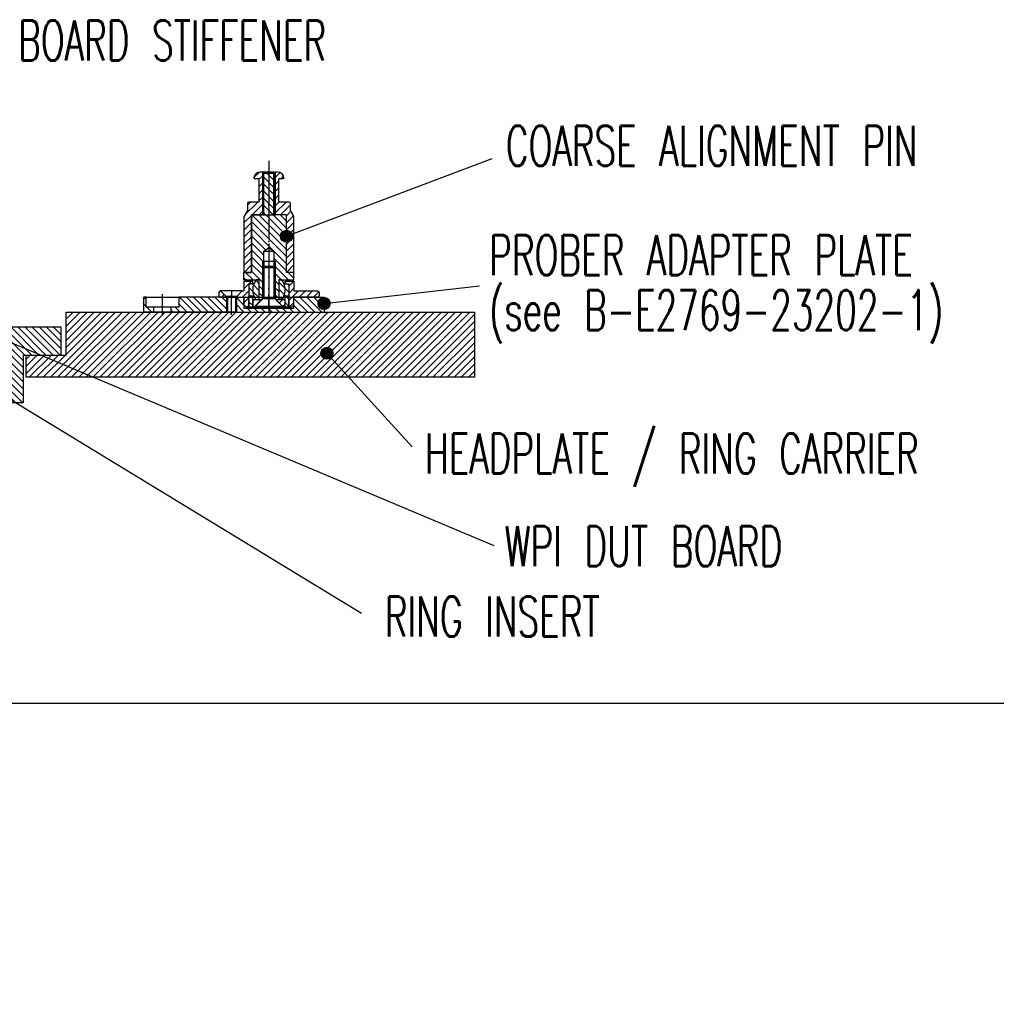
# Model space of a CAD drawing. Extents: x -1763 to 4575, y -3429 to 1051.
# Tile 11 of 80: x 193 to 583, y -2740 to -2347. Entities that reach past the tile are written whole.
import ezdxf

# ---------------------------------------------------------------- set-up
doc = ezdxf.new("R2010")
doc.units = 0
doc.linetypes.add('DASHED', pattern=[15, 7, -8])
doc.linetypes.add('DOT_CENTER', pattern=[14, 12, -1, 0, -1])
doc.layers.add('1', color=7, linetype='CONTINUOUS')
doc.styles.add('CONVERTER_1', font='txt.shx', dxfattribs={"width": 0.63})
doc.dimstyles.get("Standard").update_dxf_attribs({"dimtxt": 0.18, "dimasz": 0.18, "dimexe": 0.18, "dimexo": 0.0625, "dimgap": 0.09, "dimtad": 0, "dimtih": 1, "dimtoh": 1, "dimdec": 4, "dimzin": 0, "dimtxsty": 'STANDARD', "dimcen": 0.09, "dimazin": 3, "dimtfac": 1, "dimtdec": 4, "dimtofl": 0, "dimtmove": 0, "dimatfit": 3, "dimtolj": 1, "dimtzin": 0})
pattern_1 = [(135, (0, 0), (-1.4142136, -1.4142136), [])]
pattern_2 = [(-45, (0, 0), (1.4142136, 1.4142136), [])]
pattern_3 = [(45, (2e-11, 369.065), (-1.4142136, 1.4142136), [])]
pattern_4 = [(45, (2e-11, -1113.895), (-1.4142136, 1.4142136), [])]
pattern_5 = [(135, (2e-11, -1113.895), (-1.4142136, -1.4142136), [])]
pattern_6 = [(135, (2e-11, -1113.895), (-1.4142136, -1.4142136), [])]
pattern_7 = [(45, (2e-11, -1113.895), (-1.4142136, 1.4142136), [])]
pattern_8 = [(315, (2e-11, -981.8801), (1.4142136, 1.4142136), [])]

# ---------------------------------------------------------------- blocks, each defined once
blk = doc.blocks.new('PIN_IR__145', base_point=(-127.5, -2484.29))
at = {"layer": '1', "color": 6, "linetype": 'DOT_CENTER'}
blk.add_line((-125, -2461.3), (-125, -2489.29), dxfattribs=at)
at = {"layer": '1', "color": 6, "linetype": 'CONTINUOUS'}
for p, q in [((-127.5, -2465.92), (-122.5, -2465.92)), ((-127.5, -2478.92), (-127.5, -2465.92)), ((-122.5, -2465.92), (-122.5, -2478.92)), ((-127, -2480.92), (-127.5, -2478.92)), ((-122.5, -2478.92), (-127.5, -2478.92)), ((-123, -2480.92), (-127, -2480.92)), ((-122.5, -2478.92), (-123, -2480.92))]:
    blk.add_line(p, q, dxfattribs=at)
blk.add_arc((-125, -2468.54), 3.63, 46.3972, 133.6028, dxfattribs=at)
blk = doc.blocks.new('INSERT_RING_TSK__146', base_point=(-152, -2518.75))
at = {"layer": '1', "linetype": 'CONTINUOUS'}
h = blk.add_hatch(dxfattribs=at)
h.set_pattern_fill('USER', scale=2, angle=135, pattern_type=0)
h.set_pattern_definition(pattern_1)
h.paths.add_polyline_path([(-133, -2469.75), (-133, -2473.95), (-127.5, -2473.95), (-127.5, -2480.95), (-125, -2481.95), (-122.5, -2480.95), (-122.5, -2473.95), (-119.5, -2473.95), (-119.5, -2491.75), (-139.5, -2491.75), (-139.5, -2492.75), (-153, -2492.75), (-153, -2495.75), (-147, -2495.75), (-147, -2499.75), (-195, -2499.75), (-195, -2480.85), (-210, -2480.85), (-210, -2469.75)])
h = blk.add_hatch(dxfattribs=at)
h.set_pattern_fill('USER', scale=2, angle=135, pattern_type=0)
h.set_pattern_definition(pattern_1)
h.paths.add_polyline_path([(210, -2469.75), (210, -2480.85), (195, -2480.85), (195, -2499.75), (153, -2499.75), (147, -2499.75), (147, -2495.75), (153, -2495.75), (153, -2492.75), (139.5, -2492.75), (139.5, -2491.75), (127.5, -2491.75), (127.5, -2473.95), (133, -2473.95), (133, -2469.75)])
h = blk.add_hatch(dxfattribs=at)
h.set_pattern_fill('USER', scale=2, angle=135, pattern_type=0)
h.set_pattern_definition(pattern_1)
h.paths.add_polyline_path([(122.5, -2473.95), (119.5, -2473.95), (119.5, -2491.75), (122.5, -2491.75)])
h = blk.add_hatch(dxfattribs=at)
h.set_pattern_fill('USER', scale=2, angle=135, pattern_type=0)
h.set_pattern_definition(pattern_1)
h.paths.add_polyline_path([(123, -2473.95), (122.5, -2473.95), (122.5, -2491.75), (123, -2491.75)])
h = blk.add_hatch(dxfattribs=at)
h.set_pattern_fill('USER', scale=2, angle=135, pattern_type=0)
h.set_pattern_definition(pattern_1)
h.paths.add_polyline_path([(127.5, -2473.95), (127, -2473.95), (127, -2491.75), (127.5, -2491.75)])
at = {"layer": '1', "color": 7, "linetype": 'DOT_CENTER'}
for p, q in [((0, -2455.57), (0, -2520.16)), ((-125, -2491.84), (-125, -2473.23)), ((125, -2473.23), (125, -2491.84)), ((-148, -2489.38), (-148, -2474.99))]:
    blk.add_line(p, q, dxfattribs=at)
at = {"layer": '1', "color": 7, "linetype": 'CONTINUOUS'}
for p, q in [((-210, -2469.75), (-210, -2480.85)), ((-133, -2469.75), (-210, -2469.75)), ((-133, -2473.95), (-133, -2469.75)), ((133, -2469.75), (133, -2473.95)), ((210, -2469.75), (133, -2469.75)), ((210, -2480.85), (210, -2469.75)), ((-127.5, -2473.95), (-133, -2473.95)), ((-127.5, -2473.95), (-122.5, -2473.95)), ((-127.5, -2473.95), (-127.5, -2480.95)), ((-122.5, -2480.95), (-122.5, -2473.95)), ((-119.5, -2473.95), (-122.5, -2473.95)), ((-119.5, -2491.75), (-119.5, -2473.95)), ((122.5, -2473.95), (119.5, -2473.95)), ((119.5, -2473.95), (119.5, -2491.75)), ((123, -2473.95), (122.5, -2473.95)), ((123, -2473.95), (123, -2491.75)), ((127, -2473.95), (123, -2473.95)), ((127.5, -2473.95), (127, -2473.95)), ((127, -2473.95), (127, -2491.75)), ((133, -2473.95), (127.5, -2473.95)), ((-210, -2480.85), (-195, -2480.85)), ((-195, -2480.85), (-195, -2499.75)), ((-122.5, -2480.95), (-127.5, -2480.95)), ((-127.5, -2480.95), (-125, -2481.95)), ((-125, -2481.95), (-122.5, -2480.95)), ((195, -2480.85), (210, -2480.85)), ((195, -2499.75), (195, -2480.85)), ((-153, -2492.75), (-139.5, -2492.75)), ((-153, -2492.75), (-153, -2495.75)), ((-139.5, -2492.75), (-139.5, -2491.75)), ((-119.5, -2491.75), (-139.5, -2491.75)), ((122.5, -2491.75), (119.5, -2491.75)), ((123, -2491.75), (122.5, -2491.75)), ((127, -2491.75), (123, -2491.75)), ((127.5, -2491.75), (127, -2491.75)), ((139.5, -2491.75), (127.5, -2491.75)), ((139.5, -2491.75), (139.5, -2492.75)), ((139.5, -2492.75), (153, -2492.75)), ((153, -2495.75), (153, -2492.75)), ((-153, -2495.75), (-147, -2495.75)), ((-147, -2495.75), (-147, -2499.75)), ((153, -2495.75), (147, -2495.75)), ((147, -2495.75), (147, -2499.75)), ((-195, -2499.75), (-147, -2499.75)), ((147, -2499.75), (153, -2499.75)), ((153, -2499.75), (195, -2499.75))]:
    blk.add_line(p, q, dxfattribs=at)
at = {"layer": '1', "color": 7, "linetype": 'DASHED'}
for p, q in [((122.5, -2473.95), (122.5, -2491.75)), ((127.5, -2473.95), (127.5, -2491.75))]:
    blk.add_line(p, q, dxfattribs=at)
at = {"layer": '1'}
blk.add_blockref('PIN_IR__145', (-127.5, -2484.29), dxfattribs=at)
blk = doc.blocks.new('CATCHPIN__156', base_point=(279.01, -2364.59))
at = {"layer": '1', "linetype": 'CONTINUOUS'}
h = blk.add_hatch(dxfattribs=at)
h.set_pattern_fill('USER', color=1, scale=2, angle=45, pattern_type=0)
h.set_pattern_definition(pattern_3)
edge = h.paths.add_edge_path()
edge.add_line((284.9, -2419.75), (289, -2419.75))
edge.add_line((289, -2419.75), (289, -2410.45))
edge.add_line((289, -2410.45), (287.2, -2410.45))
edge.add_line((287.2, -2410.45), (287, -2410.25))
edge.add_arc((289.5, -2410.25), 2.5, 450, 540, ccw=False)
edge.add_line((289.5, -2407.75), (290.5, -2407.75))
edge.add_line((290.5, -2407.75), (290.5, -2424.85))
edge.add_line((290.5, -2424.85), (286, -2424.85))
edge.add_line((286, -2424.85), (286, -2425.65))
edge.add_line((286, -2425.65), (286, -2447.85))
edge.add_line((286, -2447.85), (283, -2447.85))
edge.add_line((283, -2447.85), (283, -2425.69))
edge.add_arc((283.5, -2425.69), 0.5, 510, 540, ccw=False)
edge.add_line((283.07, -2425.44), (284.4, -2423.13))
edge.add_line((284.4, -2423.13), (284.4, -2420.25))
edge.add_arc((284.9, -2420.25), 0.5, 450, 540, ccw=False)
h = blk.add_hatch(dxfattribs=at)
h.set_pattern_fill('USER', color=1, scale=2, angle=45, pattern_type=0)
h.set_pattern_definition(pattern_3)
edge = h.paths.add_edge_path()
edge.add_line((301.1, -2419.75), (297, -2419.75))
edge.add_line((297, -2419.75), (297, -2410.45))
edge.add_line((297, -2410.45), (298.8, -2410.45))
edge.add_line((298.8, -2410.45), (299, -2410.25))
edge.add_arc((296.5, -2410.25), 2.5, 0, 90)
edge.add_line((296.5, -2407.75), (295.5, -2407.75))
edge.add_line((295.5, -2407.75), (295.5, -2424.85))
edge.add_line((295.5, -2424.85), (300, -2424.85))
edge.add_line((300, -2424.85), (300, -2425.65))
edge.add_line((300, -2425.65), (300, -2447.85))
edge.add_line((300, -2447.85), (303, -2447.85))
edge.add_line((303, -2447.85), (303, -2425.69))
edge.add_arc((302.5, -2425.69), 0.5, 0, 30)
edge.add_line((302.93, -2425.44), (301.6, -2423.13))
edge.add_line((301.6, -2423.13), (301.6, -2420.25))
edge.add_arc((301.1, -2420.25), 0.5, 0, 90)
at = {"layer": '1', "color": 7, "linetype": 'DOT_CENTER'}
for p, q in [((293, -2403.35), (293, -2407.75)), ((293, -2407.75), (293, -2424.28)), ((293, -2436.3), (293, -2447.32))]:
    blk.add_line(p, q, dxfattribs=at)
at = {"layer": '1', "color": 7, "linetype": 'CONTINUOUS'}
for p, q in [((287.2, -2410.45), (287, -2410.25)), ((289, -2410.45), (287.2, -2410.45)), ((289, -2410.45), (289, -2419.75)), ((290.5, -2407.75), (289.5, -2407.75)), ((293, -2407.75), (290.5, -2407.75)), ((290.5, -2424.85), (290.5, -2407.75)), ((293, -2407.75), (295.5, -2407.75)), ((295.5, -2407.75), (295.5, -2424.85)), ((296.5, -2407.75), (295.5, -2407.75)), ((297, -2419.75), (297, -2410.45)), ((298.8, -2410.45), (297, -2410.45)), ((299, -2410.25), (298.8, -2410.45)), ((284.4, -2420.25), (284.4, -2423.13)), ((289, -2419.75), (284.9, -2419.75)), ((289, -2419.75), (289, -2419.75)), ((289, -2419.75), (289, -2419.75)), ((289, -2419.75), (289, -2419.75)), ((289, -2419.75), (289, -2419.75)), ((297, -2419.75), (297, -2419.75)), ((297, -2419.75), (297, -2419.75)), ((297, -2419.75), (297, -2419.75)), ((297, -2419.75), (297, -2419.75)), ((301.1, -2419.75), (297, -2419.75)), ((301.6, -2423.13), (301.6, -2420.25)), ((283, -2425.69), (283, -2447.85)), ((284.4, -2423.13), (283.07, -2425.44)), ((286, -2424.85), (286, -2425.65)), ((290.5, -2424.85), (286, -2424.85)), ((286, -2425.65), (286, -2447.85)), ((300, -2424.85), (295.5, -2424.85)), ((300, -2425.65), (300, -2424.85)), ((300, -2447.85), (300, -2425.65)), ((302.93, -2425.44), (301.6, -2423.13)), ((303, -2447.85), (303, -2425.69)), ((286, -2447.85), (283, -2447.85)), ((303, -2447.85), (300, -2447.85))]:
    blk.add_line(p, q, dxfattribs=at)
for centre, radius, start, end in [((289.5, -2410.25), 2.5, 90, 180), ((296.5, -2410.25), 2.5, 0, 90), ((284.9, -2420.25), 0.5, 90, 180), ((301.1, -2420.25), 0.5, 0, 90), ((283.5, -2425.69), 0.5, 150, 180), ((302.5, -2425.69), 0.5, 0, 30)]:
    blk.add_arc(centre, radius, start, end, dxfattribs=at)
blk = doc.blocks.new('FLANGE_CP__157', base_point=(280.35, -2399.28))
at = {"layer": '1', "linetype": 'CONTINUOUS'}
h = blk.add_hatch(dxfattribs=at)
h.set_pattern_fill('USER', color=6, scale=2, angle=45, pattern_type=0)
h.set_pattern_definition(pattern_4)
h.paths.add_polyline_path([(285, -2452.35), (285, -2461.75), (284, -2461.75), (283, -2460.75), (283, -2457.75), (280.25, -2457.75), (280.25, -2457.35), (282.35, -2455.25), (283, -2455.25), (283, -2451.35), (286.5, -2451.35), (286.5, -2452.35)])
h = blk.add_hatch(dxfattribs=at)
h.set_pattern_fill('USER', color=6, scale=2, angle=45, pattern_type=0)
h.set_pattern_definition(pattern_4)
h.paths.add_polyline_path([(313, -2455.75), (313, -2457.25), (312.5, -2457.75), (303, -2457.75), (303, -2460.75), (302, -2461.75), (301, -2461.75), (301, -2452.35), (299.5, -2452.35), (299.5, -2451.35), (303, -2451.35), (303, -2455.25), (312.5, -2455.25)])
h = blk.add_hatch(dxfattribs=at)
h.set_pattern_fill('USER', color=6, scale=2, angle=45, pattern_type=0)
h.set_pattern_definition(pattern_4)
h.paths.add_polyline_path([(273.65, -2455.25), (275.75, -2457.35), (275.75, -2457.75), (273.5, -2457.75), (273, -2457.25), (273, -2455.75), (273.5, -2455.25)])
at = {"layer": '1', "color": 6, "linetype": 'DOT_CENTER'}
for p, q in [((293, -2449.32), (293, -2463.56)), ((273, -2455.75), (273.5, -2455.25)), ((278, -2455.01), (278, -2458.15))]:
    blk.add_line(p, q, dxfattribs=at)
at = {"layer": '1', "color": 6, "linetype": 'CONTINUOUS'}
for p, q in [((283, -2451.35), (283, -2455.25)), ((283, -2451.35), (286.5, -2451.35)), ((286.5, -2452.35), (285, -2452.35)), ((285, -2452.35), (285, -2461.75)), ((286.5, -2452.35), (286.5, -2451.35)), ((299.5, -2451.35), (303, -2451.35)), ((299.5, -2452.35), (299.5, -2451.35)), ((299.5, -2452.35), (301, -2452.35)), ((301, -2452.35), (301, -2461.75)), ((303, -2451.35), (303, -2455.25)), ((273, -2455.75), (273, -2457.25)), ((273, -2457.25), (273.5, -2457.75)), ((273.65, -2455.25), (273.5, -2455.25)), ((273.5, -2457.75), (275.75, -2457.75)), ((275.75, -2457.35), (273.65, -2455.25)), ((282.35, -2455.25), (273.65, -2455.25)), ((275.75, -2457.75), (275.75, -2457.35)), ((275.75, -2457.35), (280.25, -2457.35)), ((275.75, -2457.75), (280.25, -2457.75)), ((282.35, -2455.25), (280.25, -2457.35)), ((280.25, -2457.35), (280.25, -2457.75)), ((280.25, -2457.75), (283, -2457.75)), ((282.35, -2455.25), (283, -2455.25)), ((283, -2460.75), (283, -2457.75)), ((303, -2455.25), (312.5, -2455.25)), ((303, -2460.75), (303, -2457.75)), ((312.5, -2457.75), (303, -2457.75)), ((313, -2455.75), (312.5, -2455.25)), ((313, -2457.25), (312.5, -2457.75)), ((313, -2455.75), (313, -2457.25)), ((283, -2460.75), (284, -2461.75)), ((284, -2461.75), (285, -2461.75)), ((285, -2461.75), (301, -2461.75)), ((301, -2461.75), (302, -2461.75)), ((303, -2460.75), (302, -2461.75))]:
    blk.add_line(p, q, dxfattribs=at)
blk = doc.blocks.new('BALLHEAD_CP__158', base_point=(285, -2450.15))
at = {"layer": '1', "linetype": 'CONTINUOUS'}
h = blk.add_hatch(dxfattribs=at)
h.set_pattern_fill('USER', color=1, scale=2, angle=135, pattern_type=0)
h.set_pattern_definition(pattern_5)
edge = h.paths.add_edge_path()
edge.add_arc((293, -2454.85), 6.5, 517.3801, 202.6199, ccw=False)
edge.add_line((287, -2452.35), (285.5, -2452.35))
edge.add_line((285.5, -2452.35), (285, -2452.85))
edge.add_line((285, -2452.85), (285, -2456.85))
edge.add_line((285, -2456.85), (285.5, -2457.35))
edge.add_line((285.5, -2457.35), (287, -2457.35))
h = blk.add_hatch(dxfattribs=at)
h.set_pattern_fill('USER', color=1, scale=2, angle=135, pattern_type=0)
h.set_pattern_definition(pattern_5)
edge = h.paths.add_edge_path()
edge.add_line((289, -2458.85), (289, -2450.85))
edge.add_line((289, -2450.85), (287.88, -2450.85))
edge.add_arc((293, -2454.85), 6.5, 142.0201, 157.3801)
edge.add_arc((293, -2454.85), 6.5, 157.3801, -157.3801)
edge.add_arc((293, -2454.85), 6.5, -157.3801, -142.0201)
edge.add_line((287.88, -2458.85), (289, -2458.85))
h = blk.add_hatch(dxfattribs=at)
h.set_pattern_fill('USER', color=1, scale=2, angle=135, pattern_type=0)
h.set_pattern_definition(pattern_5)
edge = h.paths.add_edge_path()
edge.add_arc((293, -2454.85), 6.5, -37.9799, -22.6199)
edge.add_arc((293, -2454.85), 6.5, -22.6199, 22.6199)
edge.add_arc((293, -2454.85), 6.5, 22.6199, 37.9799)
edge.add_line((298.12, -2450.85), (297, -2450.85))
edge.add_line((297, -2450.85), (297, -2458.85))
edge.add_line((297, -2458.85), (298.12, -2458.85))
h = blk.add_hatch(dxfattribs=at)
h.set_pattern_fill('USER', color=1, scale=2, angle=135, pattern_type=0)
h.set_pattern_definition(pattern_5)
edge = h.paths.add_edge_path()
edge.add_line((300.5, -2457.35), (301, -2456.85))
edge.add_line((301, -2456.85), (301, -2452.85))
edge.add_line((301, -2452.85), (300.5, -2452.35))
edge.add_line((300.5, -2452.35), (299, -2452.35))
edge.add_arc((293, -2454.85), 6.5, 337.3801, 382.6199, ccw=False)
edge.add_line((299, -2457.35), (300.5, -2457.35))
at = {"layer": '1', "color": 1, "linetype": 'DOT_CENTER'}
blk.add_line((293, -2450.15), (293, -2459.96), dxfattribs=at)
at = {"layer": '1', "color": 1, "linetype": 'CONTINUOUS'}
for p, q in [((285.5, -2452.35), (285, -2452.85)), ((285, -2452.85), (285, -2456.85)), ((287, -2452.35), (285.5, -2452.35)), ((289, -2450.85), (287.88, -2450.85)), ((289, -2450.85), (289, -2458.85)), ((298.12, -2450.85), (297, -2450.85)), ((297, -2450.85), (297, -2458.85)), ((299, -2452.35), (300.5, -2452.35)), ((300.5, -2452.35), (301, -2452.85)), ((301, -2452.85), (301, -2456.85)), ((285, -2456.85), (285.5, -2457.35)), ((285.5, -2457.35), (287, -2457.35)), ((300.5, -2457.35), (299, -2457.35)), ((301, -2456.85), (300.5, -2457.35)), ((289, -2458.85), (287.88, -2458.85)), ((298.12, -2458.85), (297, -2458.85))]:
    blk.add_line(p, q, dxfattribs=at)
for start, end in [(157.3801, -157.3801), (142.0201, 157.3801), (22.6199, 37.9799), (-22.6199, 22.6199), (-157.3801, -142.0201), (-37.9799, -22.6199)]:
    blk.add_arc((293, -2454.85), 6.5, start, end, dxfattribs=at)
blk = doc.blocks.new('SLEEVE_CP__159', base_point=(292.02, -2410.4))
at = {"layer": '1', "linetype": 'CONTINUOUS'}
h = blk.add_hatch(dxfattribs=at)
h.set_pattern_fill('USER', color=4, scale=2, angle=135, pattern_type=0)
h.set_pattern_definition(pattern_6)
h.paths.add_polyline_path([(286.5, -2461.75), (286.5, -2457.35), (285, -2457.35), (285, -2461.75)])
h = blk.add_hatch(dxfattribs=at)
h.set_pattern_fill('USER', color=4, scale=2, angle=135, pattern_type=0)
h.set_pattern_definition(pattern_6)
h.paths.add_polyline_path([(301, -2461.75), (301, -2457.35), (299.5, -2457.35), (299.5, -2461.75)])
at = {"layer": '1', "color": 4, "linetype": 'CONTINUOUS'}
for p, q in [((286.5, -2457.35), (285, -2457.35)), ((285, -2461.75), (285, -2457.35)), ((287, -2457.35), (286.5, -2457.35)), ((299.5, -2457.35), (299, -2457.35)), ((301, -2457.35), (299.5, -2457.35)), ((301, -2461.75), (301, -2457.35)), ((286.5, -2461.75), (285, -2461.75)), ((299.5, -2461.75), (286.5, -2461.75)), ((301, -2461.75), (299.5, -2461.75))]:
    blk.add_line(p, q, dxfattribs=at)
at = {"layer": '1', "color": 4, "linetype": 'DASHED'}
for p, q in [((286.5, -2461.75), (286.5, -2457.35)), ((299.5, -2461.75), (299.5, -2457.35))]:
    blk.add_line(p, q, dxfattribs=at)
at = {"layer": '1', "color": 1, "linetype": 'DOT_CENTER'}
blk.add_line((293, -2462.7), (293, -2456.79), dxfattribs=at)
blk = doc.blocks.new('WASHER_CP__160', base_point=(292.21, -2430.42))
at = {"layer": '1', "linetype": 'CONTINUOUS'}
h = blk.add_hatch(dxfattribs=at)
h.set_pattern_fill('USER', color=3, scale=2, angle=45, pattern_type=0)
h.set_pattern_definition(pattern_7)
h.paths.add_polyline_path([(289.8, -2459.16), (289.8, -2458.85), (286.6, -2458.85), (286.6, -2461.65), (287.3, -2461.65)])
h = blk.add_hatch(dxfattribs=at)
h.set_pattern_fill('USER', color=3, scale=2, angle=45, pattern_type=0)
h.set_pattern_definition(pattern_7)
h.paths.add_polyline_path([(299.4, -2458.85), (296.2, -2458.85), (296.2, -2459.16), (298.7, -2461.65), (299.4, -2461.65)])
at = {"layer": '1', "color": 3, "linetype": 'CONTINUOUS'}
for p, q in [((286.6, -2458.85), (286.6, -2461.65)), ((289.8, -2458.85), (286.6, -2458.85)), ((286.6, -2461.65), (287.3, -2461.65)), ((289.8, -2459.16), (287.3, -2461.65)), ((287.3, -2461.65), (298.7, -2461.65)), ((289.8, -2458.85), (289.8, -2459.16)), ((289.9, -2458.85), (289.8, -2458.85)), ((296.2, -2458.85), (296, -2458.85)), ((296.2, -2458.85), (296.2, -2459.16)), ((299.4, -2458.85), (296.2, -2458.85)), ((298.7, -2461.65), (296.2, -2459.16)), ((298.7, -2461.65), (299.4, -2461.65)), ((299.4, -2458.85), (299.4, -2461.65))]:
    blk.add_line(p, q, dxfattribs=at)
at = {"layer": '1', "color": 1, "linetype": 'DOT_CENTER'}
blk.add_line((293, -2458.31), (293, -2463.35), dxfattribs=at)
blk = doc.blocks.new('SCREW_CP__161', base_point=(287, -2441.76))
at = {"layer": '1', "color": 7, "linetype": 'DOT_CENTER'}
blk.add_line((293, -2441.26), (293, -2464.06), dxfattribs=at)
at = {"layer": '1', "color": 7, "linetype": 'CONTINUOUS'}
for p, q in [((290.5, -2445.96), (291, -2445.46)), ((295.5, -2445.96), (290.5, -2445.96)), ((290.5, -2445.96), (290.5, -2457.66)), ((291, -2445.46), (291, -2445.96)), ((295, -2445.46), (291, -2445.46)), ((291, -2445.96), (291, -2457.66)), ((295, -2445.46), (295, -2445.96)), ((295.5, -2445.96), (295, -2445.46)), ((295, -2445.96), (295, -2457.66)), ((295.5, -2445.96), (295.5, -2457.66)), ((290.5, -2458.46), (290.5, -2457.66)), ((291, -2458.46), (291, -2457.66)), ((295, -2458.46), (295, -2457.66)), ((295.5, -2457.66), (295.5, -2458.46)), ((287.5, -2461.46), (290.5, -2458.46)), ((298.5, -2461.46), (287.5, -2461.46)), ((291, -2458.46), (290.5, -2458.46)), ((295, -2458.46), (291, -2458.46)), ((295.5, -2458.46), (295, -2458.46)), ((298.5, -2461.46), (295.5, -2458.46))]:
    blk.add_line(p, q, dxfattribs=at)
blk = doc.blocks.new('GUIDE_CP__162', base_point=(285.5, -2414.51))
at = {"layer": '1', "linetype": 'CONTINUOUS'}
h = blk.add_hatch(dxfattribs=at)
h.set_pattern_fill('USER', color=5, scale=2, angle=315, pattern_type=0)
h.set_pattern_definition(pattern_8)
h.paths.add_polyline_path([(295.5, -2408.35), (295.5, -2424.85), (290.5, -2424.85), (290.5, -2408.35)])
h = blk.add_hatch(dxfattribs=at)
h.set_pattern_fill('USER', color=5, scale=2, angle=315, pattern_type=0)
h.set_pattern_definition(pattern_8)
h.paths.add_polyline_path([(300, -2424.85), (300, -2447.85), (303, -2447.85), (303, -2450.85), (297, -2450.85), (297, -2458.85), (296.2, -2458.85), (295.5, -2458.16), (295.5, -2443.95), (295.5, -2443.37), (295, -2443.37), (295, -2443.35), (295, -2439.35), (293, -2437.91), (291, -2439.35), (291, -2443.35), (290.5, -2443.35), (290.5, -2458.16), (289.8, -2458.85), (289, -2458.85), (289, -2450.85), (283, -2450.85), (283, -2447.85), (286, -2447.85), (286, -2424.85), (290.5, -2424.85), (295.5, -2424.85)])
at = {"layer": '1', "color": 5, "linetype": 'CONTINUOUS'}
for p, q in [((291, -2407.85), (290.5, -2408.35)), ((290.5, -2424.85), (290.5, -2408.35)), ((295.5, -2408.35), (290.5, -2408.35)), ((295, -2407.85), (291, -2407.85)), ((291, -2424.85), (291, -2407.85)), ((295, -2407.85), (295.5, -2408.35)), ((295, -2424.85), (295, -2407.85)), ((295.5, -2424.85), (295.5, -2408.35)), ((286, -2424.85), (290.5, -2424.85)), ((286, -2447.85), (286, -2424.85)), ((290.5, -2424.85), (295.5, -2424.85)), ((300, -2424.85), (295.5, -2424.85)), ((300, -2447.85), (300, -2424.85)), ((291, -2439.35), (293, -2437.91)), ((293, -2437.91), (295, -2439.35)), ((291, -2443.35), (291, -2439.35)), ((291, -2439.35), (295, -2439.35)), ((295, -2439.35), (295, -2443.35)), ((290.5, -2458.16), (290.5, -2443.35)), ((291, -2443.35), (290.5, -2443.35)), ((291, -2443.35), (291, -2445.46)), ((291, -2443.35), (295, -2443.35)), ((295, -2443.35), (295, -2443.37)), ((295, -2443.37), (295, -2445.46)), ((295, -2443.37), (295.5, -2443.37)), ((295.5, -2443.37), (295.5, -2443.95)), ((295.5, -2443.95), (295.5, -2458.16)), ((283, -2450.85), (283, -2447.85)), ((283, -2447.85), (286, -2447.85)), ((303, -2447.85), (300, -2447.85)), ((303, -2450.85), (303, -2447.85)), ((283, -2450.85), (289, -2450.85)), ((289, -2450.85), (289, -2458.85)), ((297, -2450.85), (303, -2450.85)), ((297, -2450.85), (297, -2458.85)), ((289, -2458.85), (289.8, -2458.85)), ((289.8, -2458.85), (290.5, -2458.16)), ((296.2, -2458.85), (295.5, -2458.16)), ((297, -2458.85), (296.2, -2458.85))]:
    blk.add_line(p, q, dxfattribs=at)
at = {"layer": '1', "color": 5, "linetype": 'DOT_CENTER'}
blk.add_line((293, -2408.26), (293, -2460.53), dxfattribs=at)
blk = doc.blocks.new('CATCH_PIN_ASSY__163', base_point=(265.27, -2400.35))
at = {"layer": '1'}
for name, p in [('CATCHPIN__156', (279.01, -2364.59)), ('GUIDE_CP__162', (285.5, -2414.51)), ('SCREW_CP__161', (287, -2441.76)), ('FLANGE_CP__157', (280.35, -2399.28)), ('BALLHEAD_CP__158', (285, -2450.15)), ('SLEEVE_CP__159', (292.02, -2410.4)), ('WASHER_CP__160', (292.21, -2430.42))]:
    blk.add_blockref(name, p, dxfattribs=at)
blk = doc.blocks.new('PIN_ASSY3__164', base_point=(-387, -2400.6))
at = {"layer": '1', "linetype": 'CONTINUOUS'}
h = blk.add_hatch(dxfattribs=at)
h.set_pattern_fill('USER', color=5, scale=2, angle=-45, pattern_type=0)
h.set_pattern_definition(pattern_2)
h.paths.add_polyline_path([(244, -2461.75), (244, -2457.75), (243, -2457.75), (243, -2463.75), (247, -2463.75), (247, -2461.75)])
h = blk.add_hatch(dxfattribs=at)
h.set_pattern_fill('USER', color=5, scale=2, angle=-45, pattern_type=0)
h.set_pattern_definition(pattern_2)
h.paths.add_polyline_path([(257, -2457.75), (257, -2461.75), (254, -2461.75), (254, -2463.75), (276.4, -2463.75), (276.4, -2457.75)])
h = blk.add_hatch(dxfattribs=at)
h.set_pattern_fill('USER', color=5, scale=2, angle=-45, pattern_type=0)
h.set_pattern_definition(pattern_2)
h.paths.add_polyline_path([(315, -2463.75), (279.6, -2463.75), (279.6, -2457.75), (283, -2457.75), (283, -2462.15), (303, -2462.15), (303, -2457.75), (315, -2457.75)])
at = {"layer": '1', "color": 5, "linetype": 'CONTINUOUS'}
for p, q in [((243, -2463.75), (243, -2457.75)), ((244, -2457.75), (243, -2457.75)), ((244, -2457.75), (257, -2457.75)), ((244, -2461.75), (244, -2457.75)), ((276.4, -2457.75), (257, -2457.75)), ((257, -2457.75), (257, -2461.75)), ((276, -2457.75), (276, -2463.75)), ((276.4, -2457.75), (276.4, -2463.75)), ((276.4, -2457.75), (279.6, -2457.75)), ((279.6, -2457.75), (283, -2457.75)), ((279.6, -2457.75), (279.6, -2463.75)), ((280, -2457.75), (280, -2463.75)), ((283, -2457.75), (303, -2457.75)), ((283, -2457.75), (283, -2462.15)), ((303, -2457.75), (315, -2457.75)), ((303, -2462.15), (303, -2457.75)), ((315, -2457.75), (315, -2463.75)), ((247, -2461.75), (244, -2461.75)), ((254, -2461.75), (247, -2461.75)), ((247, -2463.75), (247, -2461.75)), ((257, -2461.75), (254, -2461.75)), ((254, -2463.75), (254, -2461.75)), ((247, -2463.75), (243, -2463.75)), ((254, -2463.75), (247, -2463.75)), ((276.4, -2463.75), (254, -2463.75)), ((279.6, -2463.75), (276.4, -2463.75)), ((279.6, -2463.75), (315, -2463.75)), ((283, -2462.15), (303, -2462.15))]:
    blk.add_line(p, q, dxfattribs=at)
at = {"layer": '1', "color": 5, "linetype": 'DOT_CENTER'}
for p, q in [((250.5, -2464.52), (250.5, -2456.52)), ((278, -2464.8), (278, -2457.07))]:
    blk.add_line(p, q, dxfattribs=at)
at = {"layer": '1'}
blk.add_blockref('CATCH_PIN_ASSY__163', (265.27, -2400.35), dxfattribs=at)
blk = doc.blocks.new('HEADPLATE__174', base_point=(236, -2504.75))
at = {"layer": '1', "linetype": 'CONTINUOUS'}
h = blk.add_hatch(dxfattribs=at)
h.set_pattern_fill('USER', color=1, scale=2, angle=45, pattern_type=0)
h.set_pattern_definition([(45, (0, 0), (-1.4142136, 1.4142136), [])])
h.paths.add_polyline_path([(375.08, -2463.75), (212, -2463.75), (212, -2480.85), (196, -2480.85), (196, -2489.75), (375.08, -2489.75)])
at = {"layer": '1', "color": 1, "linetype": 'CONTINUOUS'}
for p, q in [((212, -2463.75), (375.08, -2463.75)), ((212, -2480.85), (212, -2463.75)), ((375.08, -2463.75), (375.08, -2489.75)), ((196, -2480.85), (212, -2480.85)), ((196, -2489.75), (196, -2480.85)), ((375.08, -2489.75), (196, -2489.75))]:
    blk.add_line(p, q, dxfattribs=at)
at = {"layer": '1'}
blk.add_blockref('PIN_ASSY3__164', (-387, -2400.6), dxfattribs=at)
blk = doc.blocks.new('TSK_APM90__175', base_point=(-260, -2520.16))
at = {"layer": '1'}
for name, p in [('HEADPLATE__174', (236, -2504.75)), ('INSERT_RING_TSK__146', (-152, -2518.75))]:
    blk.add_blockref(name, p, dxfattribs=at)
blk = doc.blocks.new('TEXT__258', base_point=(-2000, -2800))
at = {"layer": '1', "color": 1, "linetype": 'CONTINUOUS'}
blk.add_line((4500, -2620), (-700, -2620), dxfattribs=at)
at = {"layer": '1', "color": 7, "insert": (-652.36, -2751.98), "char_height": 40, "attachment_point": 7, "style": 'CONVERTER_1'}
blk.add_mtext('PROBER SPECIFIC Z-STACK INFORMATION:\\PNOT YET AVAILABLE', dxfattribs=at)
blk = doc.blocks.new('TEXT__137', base_point=(-593.07, -2611.06))
at = {"layer": '1'}
h = blk.add_hatch(color=1, dxfattribs=at)
edge = h.paths.add_edge_path()
edge.add_arc((300, -2433.41), 2.4, -180, 180)
h = blk.add_hatch(color=1, dxfattribs=at)
edge = h.paths.add_edge_path()
edge.add_arc((315, -2460.28), 2.4, -180, 180)
h = blk.add_hatch(color=1, dxfattribs=at)
edge = h.paths.add_edge_path()
edge.add_arc((316.13, -2480.16), 2.4, -180, 180)
at = {"layer": '1', "color": 1}
for centre in [(300, -2433.41), (315, -2460.28), (316.13, -2480.16)]:
    blk.add_circle(centre, 2.4, dxfattribs=at)
at = {"layer": '1', "color": 1, "style": 'CONVERTER_1', "width": 0.63}
for s, p in [('WPI DUT BOARD STIFFENER', (126.48, -2363.19)), ('COARSE ALIGNMENT PIN', (387.57, -2405.24)), ('PROBER ADAPTER PLATE', (380.92, -2448.93)), ('(see B-E2769-23202-1)', (380.92, -2470.93)), ('HEADPLATE / RING CARRIER', (355.27, -2528.21)), ('WPI DUT BOARD', (387.09, -2565.25)), ('RING INSERT', (339.22, -2593.34))]:
    blk.add_text(s, height=16, dxfattribs=at).set_placement(p)
at = {"layer": '1', "color": 1, "linetype": 'CONTINUOUS', "has_arrowhead": 0}
for points in [[(300, -2433.41), (382.1, -2402.35)], [(315, -2460.28), (377.08, -2453.25)], [(144.78, -2456.95), (382.82, -2556.9)], [(316.13, -2480.16), (350.19, -2517.57)], [(169.97, -2486.55), (329.96, -2584.02)]]:
    blk.add_leader(points, dimstyle='Standard', dxfattribs=at)
blk = doc.blocks.new('WPIF_TSK__216', base_point=(37.82, -3712.74))
at = {"layer": '1'}
for name, p in [('TEXT__137', (-593.07, -2611.06)), ('TSK_APM90__175', (-260, -2520.16))]:
    blk.add_blockref(name, p, dxfattribs=at)
blk = doc.blocks.new('C-E2803-62282-1S11B__217', base_point=(0, -2449.25))
at = {"layer": '1'}
blk.add_blockref('WPIF_TSK__216', (37.82, -3712.74), dxfattribs=at)

msp = doc.modelspace()

# ---------------------------------------------------------------- block references
at = {"layer": '1'}
for name, p in [('TEXT__258', (-2000, -2800)), ('C-E2803-62282-1S11B__217', (0, -2449.25))]:
    msp.add_blockref(name, p, dxfattribs=at)

doc.saveas('drawing.dxf')
